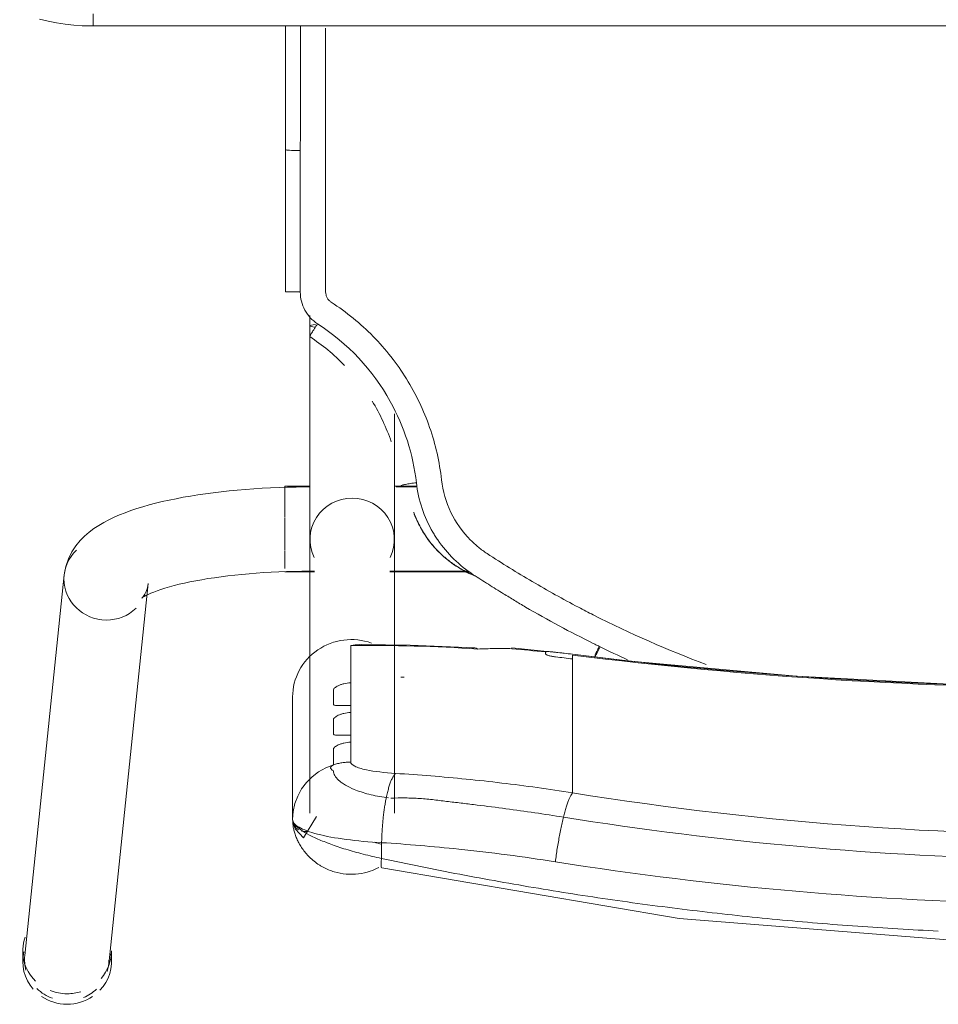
# Model space of a CAD drawing. Header units: metres. Extents: x 2.9 to 42.3, y -72.9 to -49.3.
# Tile 76 of 256: x 9.054 to 9.279, y -64.366 to -64.124. Entities that reach past the tile are written whole.
import ezdxf

# ---------------------------------------------------------------- set-up
doc = ezdxf.new("R2010")
doc.units = ezdxf.units.M
doc.layers.add('I-FURN', color=7, linetype='Continuous', lineweight=18)

# ---------------------------------------------------------------- blocks, each defined once
blk = doc.blocks.new('ConjuntoParaAlunoTamanho6 - CJA06_ConjuntoParaAlunoTamanho6-V19-2PAV')
at = {"layer": 'I-FURN', "color": 253, "true_color": 0xaaaaaa}
for p, q in [((0.243212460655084, 0.2952560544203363), (0.2335379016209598, 0.2018170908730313)), ((0.2425404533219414, 0.2945585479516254), (0.2425404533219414, 0.2919703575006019)), ((0.2541278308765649, 0.1996852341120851), (0.2638023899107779, 0.2931241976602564)), ((0.2643023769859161, 0.2919703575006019), (0.2643023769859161, 0.2945585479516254)), ((0.1981000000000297, 0.2296403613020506), (0.1981000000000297, 0.2596939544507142)), ((0.1731500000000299, 0.2581242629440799), (0.1731500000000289, 0.190968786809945)), ((0.1938500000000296, 0.1909687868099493), (0.1938500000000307, 0.2581242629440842)), ((0.1745693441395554, 0.2544094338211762), (0.1751254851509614, 0.254353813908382)), ((0.1958994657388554, 0.2522107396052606), (0.1968476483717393, 0.2539494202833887)), ((0.1968477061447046, 0.2539495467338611), (0.1975389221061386, 0.2558006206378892)), ((0.1294314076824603, 0.243802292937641), (0.1294314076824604, 0.2531737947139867)), ((0.1947122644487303, 0.2506185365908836), (0.1958994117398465, 0.2522106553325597)), ((0.1294314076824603, 0.2421389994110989), (0.1294314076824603, 0.243802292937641)), ((0.1294314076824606, 0.2421389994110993), (0.1294314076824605, 0.2365253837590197)), ((0.1838599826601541, 0.2390378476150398), (0.1838599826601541, 0.2407252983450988)), ((0.1294314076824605, 0.2365253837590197), (0.1294314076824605, 0.2348620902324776)), ((0.1294314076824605, 0.2348620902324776), (0.1294314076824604, 0.2292484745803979)), ((0.183859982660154, 0.231760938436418), (0.183859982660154, 0.233448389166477)), ((0.1294314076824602, 0.2275851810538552), (0.1294314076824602, 0.2292484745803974)), ((0.1294314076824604, 0.2275851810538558), (0.1294314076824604, 0.2219715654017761)), ((0.1838599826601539, 0.2170112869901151), (0.1838599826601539, 0.2261714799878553)), ((0.1294314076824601, 0.2203082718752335), (0.1294314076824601, 0.2219715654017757)), ((0.129458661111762, 0.2191524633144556), (0.14434194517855, 0.2175731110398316)), ((0.179439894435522, 0.2168937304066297), (0.1817272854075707, 0.2167811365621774)), ((0.1742864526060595, 0.1989367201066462), (0.1547360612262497, 0.1989367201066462)), ((0.1742893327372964, 0.1987867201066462), (0.1549429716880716, 0.1987867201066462)), ((0.1938500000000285, 0.1987867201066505), (0.1927106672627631, 0.1987867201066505)), ((0.2000000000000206, 0.1989367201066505), (0.1927135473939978, 0.1989367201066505)), ((0.1938500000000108, 0.1984502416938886), (0.1938500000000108, 0.1987867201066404)), ((0.1938500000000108, 0.197644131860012), (0.1938500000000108, 0.1984502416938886)), ((0.200000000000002, 0.1937960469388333), (0.2000000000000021, 0.1981376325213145)), ((0.1938500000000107, 0.1916047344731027), (0.1938500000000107, 0.1936664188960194)), ((0.200000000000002, 0.185727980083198), (0.200000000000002, 0.1936447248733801)), ((0.1938500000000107, 0.1858191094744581), (0.1938500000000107, 0.1868796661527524)), ((0.1938500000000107, 0.1837095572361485), (0.1938500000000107, 0.1858191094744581)), ((0.200000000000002, 0.17793672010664), (0.200000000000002, 0.1856002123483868)), ((0.1938500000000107, 0.1780867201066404), (0.1938500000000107, 0.1805865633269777)), ((0.1675711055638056, 0.1780867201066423), (0.1726767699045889, 0.1780867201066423)), ((0.1675962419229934, 0.1779367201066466), (0.1732320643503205, 0.1779367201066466)), ((0.1937679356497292, 0.177936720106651), (0.2000000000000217, 0.177936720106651)), ((0.1938500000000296, 0.1360373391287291), (0.1938500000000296, 0.138573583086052)), ((0.1998252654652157, 0.1302070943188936), (0.1998241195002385, 0.09530095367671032)), ((0.199816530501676, 0.06496651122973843), (0.1998241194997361, 0.09530105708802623)), ((0.2470000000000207, 0.06496651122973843), (-0.2469999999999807, 0.06496651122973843)), ((0.2470000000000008, 0.06496651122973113), (-0.2469999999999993, 0.06496651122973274)), ((0.2470000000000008, 0.06496651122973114), (0.2470000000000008, 0.06196651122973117))]:
    blk.add_line(p, q, dxfattribs=at)
at = {"layer": 'I-FURN', "color": 253, "true_color": 0xaaaaaa, "flags": 128}
for points in [[(0.176232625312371, 0.2716064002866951), (0.1033140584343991, 0.2839819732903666), (0.03017500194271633, 0.2898535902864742), (0.0001000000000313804, 0.290399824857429)], [(0.1762658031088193, 0.2654018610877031), (0.1762658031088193, 0.2663721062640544), (0.1762658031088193, 0.2673423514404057), (0.1762658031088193, 0.268312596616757), (0.1762658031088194, 0.2692828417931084)], [(0.1980999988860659, 0.2597125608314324), (0.1979173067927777, 0.2609157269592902), (0.1973888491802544, 0.26208319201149), (0.1953955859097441, 0.2642028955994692), (0.1922691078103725, 0.2589586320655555)], [(0.19753892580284, 0.2558006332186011), (0.1979587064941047, 0.2577280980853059), (0.1981000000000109, 0.2596939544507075)], [(0.1980999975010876, 0.2597116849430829), (0.1980999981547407, 0.2521977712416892), (0.1980999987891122, 0.2446838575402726)], [(0.1981000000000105, 0.2296403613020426), (0.1981000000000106, 0.2371537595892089), (0.1981000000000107, 0.2446671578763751), (0.1981000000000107, 0.2521805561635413), (0.1981000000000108, 0.2596939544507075)], [(0.1917187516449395, 0.2479946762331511), (0.1933094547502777, 0.2492039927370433), (0.1947121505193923, 0.2506184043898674)], [(0.1881002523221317, 0.246282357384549), (0.1899707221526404, 0.2470146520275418), (0.1917187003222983, 0.247994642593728)], [(0.1838599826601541, 0.2407252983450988), (0.1838599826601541, 0.241946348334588), (0.1838599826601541, 0.2431673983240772), (0.1838599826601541, 0.2443884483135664), (0.1838599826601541, 0.2456094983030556)], [(0.1881000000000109, 0.2462822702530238), (0.1881000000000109, 0.2453180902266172), (0.1881000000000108, 0.2443539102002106), (0.1881000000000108, 0.243389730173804), (0.1881000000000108, 0.2424255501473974)], [(0.183859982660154, 0.233448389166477), (0.183859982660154, 0.2348457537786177), (0.183859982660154, 0.2362431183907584), (0.1838599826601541, 0.2376404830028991), (0.1838599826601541, 0.2390378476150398)], [(0.1881000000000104, 0.2386831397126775), (0.1881000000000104, 0.237799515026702), (0.1881000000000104, 0.2369158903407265), (0.1881000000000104, 0.236032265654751), (0.1881000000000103, 0.2351486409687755)], [(0.1838599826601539, 0.2261714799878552), (0.183859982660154, 0.2275688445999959), (0.183859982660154, 0.2289662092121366), (0.183859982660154, 0.2303635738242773), (0.183859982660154, 0.231760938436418)], [(0.1881000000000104, 0.2314062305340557), (0.1881000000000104, 0.2305226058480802), (0.1881000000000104, 0.2296389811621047), (0.1881000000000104, 0.2287553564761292), (0.1881000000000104, 0.2278717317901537)], [(-0.1292586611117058, 0.2191524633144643), (-0.08865069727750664, 0.2234198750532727), (-0.04790057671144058, 0.2260954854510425), (-0.007073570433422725, 0.2271749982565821), (0.0337649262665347, 0.2266566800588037), (0.0745494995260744, 0.2245413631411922), (0.1152148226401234, 0.220832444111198), (0.1294586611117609, 0.2191524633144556)], [(0.1294314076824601, 0.2193726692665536), (0.1294314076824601, 0.2196065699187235), (0.1294314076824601, 0.2198404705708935), (0.1294314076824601, 0.2200743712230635), (0.1294314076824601, 0.2203082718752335)], [(0.1361000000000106, 0.2190117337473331), (0.1361000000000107, 0.2189337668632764), (0.1361000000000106, 0.2188557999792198), (0.1361000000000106, 0.2187778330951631), (0.1361000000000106, 0.2186998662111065)], [(0.1535056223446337, 0.2176050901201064), (0.1692793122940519, 0.2168976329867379), (0.1813090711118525, 0.2167731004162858)], [(0.1817272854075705, 0.2167811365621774), (0.1827926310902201, 0.2168569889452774), (0.1838599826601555, 0.217011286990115)], [(0.2350704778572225, 0.205361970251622), (0.2350077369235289, 0.2053133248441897), (0.2348200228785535, 0.2051835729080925), (0.2345106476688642, 0.2049931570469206), (0.2340848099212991, 0.20475802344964), (0.2335484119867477, 0.2044905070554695), (0.2329074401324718, 0.2042001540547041), (0.2321676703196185, 0.2038943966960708), (0.2313345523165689, 0.2035790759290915), (0.2304131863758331, 0.2032588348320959), (0.2294083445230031, 0.2029374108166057), (0.2283245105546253, 0.2026178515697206), (0.2271659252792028, 0.2023026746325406), (0.2259366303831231, 0.2019939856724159), (0.2246405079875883, 0.2016935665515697), (0.2232813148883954, 0.2014029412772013), (0.2218627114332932, 0.201123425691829), (0.2203882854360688, 0.2008561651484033), (0.2188615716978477, 0.2006021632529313), (0.2172860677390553, 0.200362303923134), (0.2156652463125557, 0.2001373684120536), (0.2140025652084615, 0.1999280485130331), (0.2123014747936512, 0.1997349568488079), (0.2105654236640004, 0.1995586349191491), (0.2087978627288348, 0.1993995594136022), (0.2070022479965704, 0.199258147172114), (0.2051820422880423, 0.1991347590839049), (0.2033407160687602, 0.1990297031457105), (0.2014817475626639, 0.1989432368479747), (0.1996086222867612, 0.1988755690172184), (0.1977248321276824, 0.1988268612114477), (0.1958338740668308, 0.1987972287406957), (0.1939392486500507, 0.1987867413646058), (0.1938500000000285, 0.1987867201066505)], [(0.2335379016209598, 0.2018170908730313), (0.2337286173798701, 0.2028696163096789), (0.2340307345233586, 0.203761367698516), (0.2343720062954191, 0.2044473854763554), (0.2346851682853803, 0.2049236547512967), (0.2349211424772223, 0.205211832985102), (0.2350504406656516, 0.2053439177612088), (0.2350704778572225, 0.205361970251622)], [(0.2541278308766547, 0.1996852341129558), (0.2537524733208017, 0.1976222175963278), (0.2531060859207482, 0.1957226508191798), (0.2522614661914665, 0.1940331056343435), (0.2512866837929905, 0.1925592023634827), (0.2502318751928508, 0.1912808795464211), (0.2491278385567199, 0.1901677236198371), (0.2479903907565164, 0.1891887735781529), (0.2468256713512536, 0.1883170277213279), (0.2456343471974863, 0.1875306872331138), (0.2444143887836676, 0.186812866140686), (0.243162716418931, 0.1861507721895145), (0.241876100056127, 0.1855348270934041), (0.2405516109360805, 0.184957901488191), (0.2391868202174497, 0.1844147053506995), (0.2377798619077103, 0.1839013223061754), (0.2363294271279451, 0.183414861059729), (0.2348347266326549, 0.1829531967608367), (0.2332954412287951, 0.182514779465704), (0.2317116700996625, 0.1820984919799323), (0.2300838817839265, 0.1817035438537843), (0.2284128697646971, 0.1813293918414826), (0.2266997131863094, 0.1809756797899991), (0.2249457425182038, 0.180642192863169), (0.2231525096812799, 0.180328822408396), (0.2213217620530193, 0.1800355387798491), (0.2194554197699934, 0.1797623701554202), (0.2175555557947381, 0.1795093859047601), (0.2156243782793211, 0.1792766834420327), (0.2136642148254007, 0.1790643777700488), (0.2116774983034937, 0.1788725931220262), (0.2096667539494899, 0.1787014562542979), (0.2076345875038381, 0.1785510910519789), (0.2055836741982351, 0.178421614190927), (0.2035167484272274, 0.1783131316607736), (0.2014365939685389, 0.178225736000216), (0.1993460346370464, 0.1781595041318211), (0.1972479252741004, 0.1781144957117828), (0.1951451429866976, 0.1780907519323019), (0.1938500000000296, 0.1780867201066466)], [(0.1731500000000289, 0.1601508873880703), (0.1731500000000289, 0.1620004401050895), (0.1731500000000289, 0.1638180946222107), (0.1731500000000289, 0.1656009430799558), (0.1731500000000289, 0.1673461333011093), (0.1731500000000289, 0.1690508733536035), (0.1731500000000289, 0.1707124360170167), (0.1731500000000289, 0.1723281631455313), (0.1731500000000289, 0.1738954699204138), (0.1731500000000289, 0.1754118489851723), (0.1731500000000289, 0.1768748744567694), (0.1731500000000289, 0.1782822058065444), (0.1731500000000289, 0.1796315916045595), (0.1731500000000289, 0.1809208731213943), (0.1731500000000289, 0.1821479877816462), (0.1731500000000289, 0.1833109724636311), (0.1731500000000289, 0.1844079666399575), (0.1731500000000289, 0.1854372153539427), (0.1731500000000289, 0.1863970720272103), (0.1731500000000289, 0.1872860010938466), (0.1731500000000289, 0.1881025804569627), (0.1731500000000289, 0.1888455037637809), (0.1731500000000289, 0.1895135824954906), (0.1731500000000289, 0.1901057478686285), (0.1731500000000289, 0.1906210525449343), (0.1731500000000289, 0.190968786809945)], [(0.1938500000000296, 0.1909687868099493), (0.1938500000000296, 0.1905139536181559), (0.1938500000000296, 0.1899816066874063), (0.1938500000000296, 0.1893725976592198), (0.1938500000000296, 0.1886879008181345), (0.1938500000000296, 0.1879286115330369), (0.1938500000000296, 0.1870959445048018), (0.1938500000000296, 0.1861912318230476), (0.1938500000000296, 0.1852159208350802), (0.1938500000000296, 0.1841715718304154), (0.1938500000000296, 0.1830598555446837), (0.1938500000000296, 0.1818825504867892), (0.1938500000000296, 0.1806415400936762), (0.1938500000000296, 0.1793388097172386), (0.1938500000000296, 0.177976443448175), (0.1938500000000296, 0.1765566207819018), (0.1938500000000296, 0.1750816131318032), (0.1938500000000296, 0.1735537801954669), (0.1938500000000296, 0.1719755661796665), (0.1938500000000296, 0.1703494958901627), (0.1938500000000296, 0.1686781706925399), (0.1938500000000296, 0.1669642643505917), (0.1938500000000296, 0.1652105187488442), (0.1938500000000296, 0.163419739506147), (0.1938500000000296, 0.1615947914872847), (0.1938500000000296, 0.1597385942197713), (0.1938500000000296, 0.1578541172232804), (0.1938500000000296, 0.155944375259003), (0.1938500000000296, 0.1540124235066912), (0.1938500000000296, 0.1520613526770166), (0.1938500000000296, 0.1500942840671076), (0.1938500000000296, 0.1481143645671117), (0.1938500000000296, 0.1461247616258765), (0.1938500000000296, 0.1441286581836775), (0.1938500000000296, 0.1421292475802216), (0.1938500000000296, 0.1401297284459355), (0.1938500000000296, 0.138573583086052)], [(0.168410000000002, 0.1843247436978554), (0.168410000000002, 0.184339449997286), (0.168410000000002, 0.1843541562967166), (0.168410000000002, 0.1843688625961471), (0.168410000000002, 0.1843835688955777)], [(0.1962270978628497, 0.1302521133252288), (0.19622673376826, 0.126394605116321), (0.1962264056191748, 0.1225375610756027), (0.1962261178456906, 0.1186811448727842), (0.1962258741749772, 0.1148255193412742), (0.1962256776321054, 0.1109708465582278), (0.1962255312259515, 0.1071172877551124), (0.196225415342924, 0.1032650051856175), (0.1962252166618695, 0.0994141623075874), (0.1962252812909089, 0.09556492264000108)], [(0.2601532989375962, 0.06330841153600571), (0.2580896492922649, 0.06379333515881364), (0.2560082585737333, 0.06419534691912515), (0.2539124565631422, 0.06451380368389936), (0.2518055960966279, 0.06474819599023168), (0.249691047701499, 0.06489814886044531), (0.247572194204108, 0.06496342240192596), (0.2470000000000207, 0.06496651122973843)]]:
    blk.add_lwpolyline(points, dxfattribs=at)
at = {"layer": 'I-FURN', "color": 253, "true_color": 0xaaaaaa}
for centre, major_axis, ratio, start_param, end_param in [((0.2534214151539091, 0.2945585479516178), (0.01088096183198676, 0), 0.9659258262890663, 1.570796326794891, 2.182165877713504), ((0.2534214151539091, 0.2945585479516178), (-0.01088096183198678, 5.623562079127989e-17), 0.9659258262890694, 4.098127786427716, 4.71238898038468), ((0.253507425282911, 0.2941901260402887), (-0.01029496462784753, 0.001065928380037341), 0.9671584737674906, 5.223080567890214, 5.597592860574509), ((0.2534214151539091, 0.2919703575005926), (0.01088096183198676, 0), 0.9659258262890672, 1.58169353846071, 1.88396904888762), ((0.2534214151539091, 0.2919703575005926), (0.0108809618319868, 0), 0.9659258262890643, 1.176355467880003, 1.570796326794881), ((0.253507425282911, 0.2941901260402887), (-0.01029496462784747, 0.001065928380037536), 0.9671584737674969, 4.026796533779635, 4.467460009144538), ((0.2534214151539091, 0.2945585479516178), (0.01088096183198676, 0), 0.96592582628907, 2.404321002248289, 3.312013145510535), ((0.2534214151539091, 0.2945585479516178), (0.01088096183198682, 0), 0.965925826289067, 6.052088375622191, 6.985955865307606), ((0.2534214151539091, 0.2919703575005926), (0.01088096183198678, 0), 0.9659258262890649, 2.446266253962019, 3.141592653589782), ((0.2534214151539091, 0.2919703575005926), (0.01088096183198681, 0), 0.9659258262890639, 5.959866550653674, 7.062609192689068), ((0.253507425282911, 0.2941901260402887), (-0.01029496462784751, 0.00106592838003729), 0.9671584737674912, 6.102342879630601, 6.382991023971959), ((0.253507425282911, 0.2941901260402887), (-0.01029496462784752, 0.00106592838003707), 0.9671584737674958, 3.141592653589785, 3.502974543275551), ((9.999999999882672e-05, -0.7715866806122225), (1.021100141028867, 0), 0.9781476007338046, 1.44377104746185, 1.697821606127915), ((9.999999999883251e-05, -0.7711708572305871), (1.0208981, 0), 0.9781476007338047, 1.443771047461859, 1.697821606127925), ((0.1837000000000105, 0.2296403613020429), (0.01439999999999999, 0), 0.9781476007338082, 4.362104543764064, 6.28318530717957), ((0.1794715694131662, 0.6012766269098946), (0.3849999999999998, 0), 0.9781476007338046, 4.689765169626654, 4.691851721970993), ((0.1794715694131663, 0.6035636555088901), (0.3949999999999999, 0), 0.9781476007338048, 4.585363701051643, 4.595995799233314), ((0.1794715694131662, 0.6022122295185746), (0.3947979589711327, 0), 0.9781476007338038, 4.585363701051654, 4.595935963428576), ((0.1794715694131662, 0.6026280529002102), (0.3949999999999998, 0), 0.9781476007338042, 4.602237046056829, 4.623286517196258), ((0.1452124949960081, 0.227535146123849), (0.0008705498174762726, 0.009962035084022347), 0.01850094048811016, 2.932960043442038, 3.325659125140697), ((0.1794715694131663, 0.6033557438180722), (0.3949999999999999, 0), 0.9781476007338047, 4.644485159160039, 4.723499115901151), ((0.2438328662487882, 0.2007511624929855), (-0.01029496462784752, 0.001065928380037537), 0.9671584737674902, 4.812194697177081, 5.597592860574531), ((0.2438328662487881, 0.2007511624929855), (-0.01029496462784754, 0.001065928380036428), 0.967158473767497, 3.241398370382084, 4.812194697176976), ((0.2438328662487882, 0.2007511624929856), (-0.01029496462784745, 0.001065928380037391), 0.9671584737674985, 2.456000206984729, 3.241398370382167), ((0.1835000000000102, 0.1909687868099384), (0.01034999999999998, 0), 0.9781476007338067, 2.686586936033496, 4.712388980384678), ((0.1835000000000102, 0.1909687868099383), (0.01035000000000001, 0), 0.9781476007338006, 4.712388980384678, 6.73819102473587), ((0.1835000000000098, 0.1385735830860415), (0.01034999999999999, 0), 0.06975647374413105, 5.759586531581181, 6.776353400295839)]:
    blk.add_ellipse(centre, major_axis=major_axis, ratio=ratio, start_param=start_param, end_param=end_param, dxfattribs=at)
for points in [[(0.05949739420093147, 0.285908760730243), (0.05291607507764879, 0.2863777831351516), (0.04632532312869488, 0.2867692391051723), (0.03972846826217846, 0.2870827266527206)], [(0.07920996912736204, 0.284269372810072), (0.07265096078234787, 0.2848931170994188), (0.06607919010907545, 0.2854396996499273), (0.05949798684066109, 0.2859087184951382)], [(0.09884629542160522, 0.2821678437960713), (0.09231561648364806, 0.2829446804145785), (0.08576917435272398, 0.2836456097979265), (0.07920996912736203, 0.284269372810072)], [(0.1183880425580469, 0.2796108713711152), (0.1118923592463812, 0.2805381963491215), (0.1053779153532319, 0.2813908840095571), (0.0988477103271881, 0.2821676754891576)], [(0.1378172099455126, 0.276606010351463), (0.1313620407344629, 0.2776813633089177), (0.1248851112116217, 0.278683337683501), (0.1183894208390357, 0.2796106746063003)], [(0.1571157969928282, 0.2731608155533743), (0.1507070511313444, 0.274381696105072), (0.1442735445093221, 0.2755304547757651), (0.1378182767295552, 0.2766058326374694)], [(0.1762658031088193, 0.2692828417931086), (0.1699094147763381, 0.2706467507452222), (0.1635252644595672, 0.2719397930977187), (0.1571163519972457, 0.273160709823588)], [(0.1762658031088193, 0.2692828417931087), (0.1763289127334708, 0.2696584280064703), (0.1764189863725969, 0.2703746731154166), (0.1764353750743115, 0.2712021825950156), (0.1763587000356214, 0.2714863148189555), (0.1763029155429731, 0.2715564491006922)], [(0.1316375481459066, 0.2591403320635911), (0.1317514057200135, 0.2595920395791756), (0.1319774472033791, 0.2605307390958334), (0.1323069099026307, 0.2620269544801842), (0.1326223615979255, 0.2635911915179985), (0.1329198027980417, 0.2652023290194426), (0.1331950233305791, 0.2668394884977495), (0.1334445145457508, 0.2684805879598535), (0.1335915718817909, 0.2695629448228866), (0.1336597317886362, 0.2700975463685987)], [(0.175125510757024, 0.254353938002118), (0.1751984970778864, 0.2547076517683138), (0.175339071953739, 0.2554367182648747), (0.1755320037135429, 0.2565866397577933), (0.1757052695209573, 0.2577841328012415), (0.175857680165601, 0.259019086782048), (0.1759880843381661, 0.2602816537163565), (0.176095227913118, 0.2615619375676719), (0.1761782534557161, 0.2628495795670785), (0.176236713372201, 0.2641342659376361), (0.1762589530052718, 0.2649819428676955), (0.1762658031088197, 0.2654018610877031)], [(0.1981000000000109, 0.2596939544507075), (0.1981000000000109, 0.2603482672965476), (0.1970264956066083, 0.2616503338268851), (0.1923900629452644, 0.2633751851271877), (0.1852348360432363, 0.264697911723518), (0.1793352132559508, 0.265233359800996), (0.1762658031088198, 0.265401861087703)], [(0.1781109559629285, 0.2652801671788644), (0.1775085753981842, 0.2654472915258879), (0.1768999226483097, 0.2656099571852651), (0.1762885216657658, 0.2657672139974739)], [(0.1294314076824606, 0.2531737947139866), (0.1295198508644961, 0.253273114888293), (0.1297044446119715, 0.2535308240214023), (0.1300007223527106, 0.2540876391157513), (0.1303127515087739, 0.2548081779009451), (0.1306367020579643, 0.2556847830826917), (0.1309683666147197, 0.2567044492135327), (0.131303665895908, 0.2578553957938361), (0.1315267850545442, 0.2587009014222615), (0.1316375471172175, 0.2591403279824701)], [(0.1838599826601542, 0.2456094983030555), (0.1842192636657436, 0.2456134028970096), (0.1849375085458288, 0.2456477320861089), (0.1860079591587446, 0.2457777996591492), (0.1870655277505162, 0.2459854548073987), (0.1877580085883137, 0.2461749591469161), (0.1881001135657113, 0.246282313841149)], [(0.124341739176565, 0.2095039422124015), (0.1152901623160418, 0.214084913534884), (0.106070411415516, 0.2181435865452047), (0.09665883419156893, 0.2216798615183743)], [(0.1159427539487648, 0.2205001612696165), (0.1182084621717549, 0.2194714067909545), (0.1204604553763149, 0.218412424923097), (0.1226981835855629, 0.2173235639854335)], [(0.1226981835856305, 0.2173235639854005), (0.1229127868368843, 0.2177608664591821), (0.1233583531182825, 0.2186550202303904), (0.1237690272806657, 0.2194524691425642), (0.1239499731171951, 0.2197966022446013)], [(0.1233396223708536, 0.218131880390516), (0.1231915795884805, 0.2178324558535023), (0.1230392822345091, 0.2175283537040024), (0.1228883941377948, 0.2172307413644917)], [(0.1239464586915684, 0.2193573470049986), (0.1237666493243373, 0.2189779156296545), (0.1235632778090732, 0.2185567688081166), (0.1233517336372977, 0.2181258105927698)], [(0.1336000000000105, 0.2198095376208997), (0.1337709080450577, 0.2197895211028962), (0.1341016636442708, 0.2197447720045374), (0.1345570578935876, 0.2196652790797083), (0.1349943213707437, 0.2195675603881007), (0.1353772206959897, 0.2194610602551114), (0.1356877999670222, 0.2193475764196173), (0.1359253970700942, 0.219230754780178), (0.1360624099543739, 0.2191208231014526), (0.1360974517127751, 0.2190478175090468), (0.1361000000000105, 0.2190117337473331)], [(0.1361000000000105, 0.2186998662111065), (0.136100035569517, 0.2186828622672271), (0.1360918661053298, 0.2186492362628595), (0.1360665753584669, 0.2186169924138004), (0.1360494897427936, 0.2186013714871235)], [(0.1443226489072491, 0.217792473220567), (0.145762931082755, 0.2177625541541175), (0.1486002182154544, 0.2177478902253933), (0.1513336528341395, 0.2178205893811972), (0.15267016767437, 0.2178778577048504)], [(0.1526701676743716, 0.2178778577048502), (0.1531962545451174, 0.2175770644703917), (0.1536937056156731, 0.2175210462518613), (0.1541742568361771, 0.2177192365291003)], [(0.1243563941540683, 0.2165087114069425), (0.124080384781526, 0.2166453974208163), (0.1235279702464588, 0.2169178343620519), (0.122974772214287, 0.2171883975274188), (0.1226979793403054, 0.2173232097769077)], [(0.1409843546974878, 0.2075760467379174), (0.1382577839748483, 0.2091620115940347), (0.1327588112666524, 0.2122360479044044), (0.127170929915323, 0.2151169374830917), (0.1243563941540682, 0.2165087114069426)], [(0.127982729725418, 0.2076229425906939), (0.1273791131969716, 0.2079405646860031), (0.1261687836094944, 0.2085716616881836), (0.1249518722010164, 0.2091945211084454), (0.1243417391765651, 0.2095039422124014)], [(0.1503955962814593, 0.1944471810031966), (0.1467277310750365, 0.1968417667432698), (0.139345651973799, 0.2014179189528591), (0.1318066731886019, 0.205611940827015), (0.1279827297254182, 0.2076229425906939)], [(0.1463509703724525, 0.2043213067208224), (0.1454617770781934, 0.2048741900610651), (0.1436780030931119, 0.205969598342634), (0.1418838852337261, 0.2070440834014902), (0.1409843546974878, 0.207576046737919)], [(0.1537794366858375, 0.1996302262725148), (0.152557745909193, 0.2004277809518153), (0.1501008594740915, 0.2020049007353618), (0.1476209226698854, 0.2035451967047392), (0.1463764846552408, 0.2043055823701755)], [(0.1586329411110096, 0.1970969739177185), (0.1570319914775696, 0.1982151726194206), (0.1553072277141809, 0.1991556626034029), (0.1535014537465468, 0.1998979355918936)], [(0.1537415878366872, 0.1997177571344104), (0.1547233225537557, 0.1993071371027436), (0.1557480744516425, 0.1988086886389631), (0.1568013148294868, 0.1981978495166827)], [(0.1624994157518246, 0.1911047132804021), (0.1613359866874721, 0.192802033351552), (0.1586948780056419, 0.1959437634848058), (0.1554966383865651, 0.1985081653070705), (0.1537794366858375, 0.1996302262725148)], [(0.1544771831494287, 0.1911188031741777), (0.1538595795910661, 0.1917419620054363), (0.1525591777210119, 0.1929224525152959), (0.1511359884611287, 0.193963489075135), (0.1503955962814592, 0.1944471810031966)], [(0.1615632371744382, 0.1763592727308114), (0.1612423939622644, 0.179146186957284), (0.1596820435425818, 0.1845386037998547), (0.1564514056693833, 0.1891220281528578), (0.1544771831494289, 0.1911188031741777)], [(0.1637112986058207, 0.1892355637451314), (0.163521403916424, 0.1895535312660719), (0.1631293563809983, 0.1901833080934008), (0.1627133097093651, 0.1907999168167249), (0.1624994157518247, 0.191104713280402)], [(0.1677424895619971, 0.1770639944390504), (0.1674964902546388, 0.1792013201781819), (0.1665590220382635, 0.1834307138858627), (0.164789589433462, 0.1873763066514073), (0.1637112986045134, 0.1892355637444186)], [(0.1650109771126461, 0.1907575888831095), (0.1653668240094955, 0.1902631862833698), (0.1660439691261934, 0.1892504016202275), (0.1669511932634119, 0.1876675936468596), (0.1677473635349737, 0.1860264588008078), (0.16820222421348, 0.1848969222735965), (0.1684100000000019, 0.1843247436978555)], [(0.1714634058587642, 0.1778021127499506), (0.1714682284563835, 0.1777616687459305), (0.1712817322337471, 0.177658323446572), (0.1704566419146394, 0.1774597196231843), (0.1692131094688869, 0.1772481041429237), (0.1682328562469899, 0.1771200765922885), (0.1677424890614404, 0.1770642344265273)], [(0.178597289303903, 0.1570264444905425), (0.1766742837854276, 0.1601806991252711), (0.1751000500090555, 0.163548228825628), (0.1739019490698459, 0.1670403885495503)], [(0.1939136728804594, 0.1411945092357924), (0.1908365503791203, 0.143207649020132), (0.1879501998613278, 0.1455989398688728), (0.1853711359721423, 0.1482650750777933)], [(0.1919863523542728, 0.1380495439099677), (0.1922544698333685, 0.1384598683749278), (0.1927841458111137, 0.1392806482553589), (0.1934388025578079, 0.1403259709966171), (0.1938540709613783, 0.1410265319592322), (0.1939293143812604, 0.1411928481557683), (0.1939136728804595, 0.1411945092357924)], [(0.1962270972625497, 0.1302521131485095), (0.1962244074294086, 0.1310361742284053), (0.196036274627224, 0.1325521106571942), (0.1951915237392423, 0.1347279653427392), (0.1938272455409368, 0.1366302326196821), (0.1926490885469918, 0.137618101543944), (0.1919863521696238, 0.1380501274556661)], [(0.1900014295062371, 0.1302474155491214), (0.1900004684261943, 0.1305019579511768), (0.1899391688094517, 0.1309935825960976), (0.1896635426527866, 0.1316979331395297), (0.189220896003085, 0.132311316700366), (0.1888417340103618, 0.132628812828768), (0.1886288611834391, 0.1327672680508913)], [(0.1900013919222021, 0.09555402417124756), (0.190001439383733, 0.09868370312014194), (0.1900013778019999, 0.1048192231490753), (0.1900014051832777, 0.1131431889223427), (0.1900014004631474, 0.1217255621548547), (0.1900014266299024, 0.1274031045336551), (0.190001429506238, 0.1302474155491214)], [(0.1998210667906, 0.1302049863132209), (0.1998445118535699, 0.1302108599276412), (0.1996945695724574, 0.130222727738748), (0.1989137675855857, 0.1302381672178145), (0.1976969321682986, 0.1302488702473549), (0.1967197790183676, 0.1302517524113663), (0.1962270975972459, 0.1302520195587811)], [(0.1998187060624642, 0.1302043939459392), (0.1998185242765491, 0.1272925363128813), (0.1998182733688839, 0.1243806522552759), (0.1998180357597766, 0.1214692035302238)], [(0.1998198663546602, 0.09528842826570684), (0.1998196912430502, 0.1010983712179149), (0.1998194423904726, 0.1127324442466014), (0.199820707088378, 0.1243808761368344), (0.1998210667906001, 0.1302049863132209)], [(0.1998174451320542, 0.1127339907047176), (0.199817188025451, 0.1069128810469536), (0.1998173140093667, 0.1010953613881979), (0.1998174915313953, 0.09528493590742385)], [(0.1962252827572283, 0.0955648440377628), (0.1966195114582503, 0.0955637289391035), (0.197011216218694, 0.09555819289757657), (0.1973810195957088, 0.09554851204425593)], [(0.1973810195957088, 0.09554851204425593), (0.1977508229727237, 0.09553883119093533), (0.1980987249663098, 0.095525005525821), (0.1984075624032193, 0.09550772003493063)], [(0.1998241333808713, 0.09530095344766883), (0.1998241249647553, 0.0952967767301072), (0.1998227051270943, 0.09529260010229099), (0.1998198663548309, 0.09528842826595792)], [(0.1998200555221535, 0.06496652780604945), (0.1998200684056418, 0.075073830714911), (0.1998199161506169, 0.08518111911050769), (0.199819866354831, 0.09528842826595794)], [(0.1998176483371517, 0.07533813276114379), (0.1998176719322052, 0.07188093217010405), (0.1998176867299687, 0.06842373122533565), (0.199817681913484, 0.06496652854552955)]]:
    blk.add_open_spline(points, degree=3, dxfattribs=at)
for points, knots in [([(-0.1334597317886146, 0.2700975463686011), (-0.0847039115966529, 0.2777950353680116), (0.005190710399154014, 0.2841531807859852), (0.09465608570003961, 0.2762553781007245), (0.1336597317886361, 0.2700975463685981)], [-1, -1, -1, -1, -0.4444444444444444, 0, 0, 0, 0]), ([(0.1769859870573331, 0.2715293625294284), (0.177653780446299, 0.2718739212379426), (0.1792654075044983, 0.2725544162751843), (0.1819571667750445, 0.2731539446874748), (0.1849590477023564, 0.2732031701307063), (0.1874098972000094, 0.2727407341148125), (0.1890477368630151, 0.2721641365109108), (0.1899555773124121, 0.271763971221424), (0.1906190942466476, 0.2714305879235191), (0.1912702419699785, 0.2710585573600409), (0.1921219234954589, 0.2705073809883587), (0.1931349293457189, 0.2697297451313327), (0.1942280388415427, 0.268695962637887), (0.1951608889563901, 0.2676305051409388), (0.1959446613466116, 0.2665608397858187), (0.1966003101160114, 0.2654700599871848), (0.1971213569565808, 0.2643906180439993), (0.1975150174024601, 0.2633435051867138), (0.1977954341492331, 0.2623445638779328), (0.1979926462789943, 0.2613303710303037), (0.1980600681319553, 0.2606829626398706), (0.1980803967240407, 0.2603447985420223)], [0.3275759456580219, 0.3275759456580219, 0.3275759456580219, 0.3275759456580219, 0.375, 0.4375, 0.5, 0.5625, 0.59375, 0.609375, 0.625, 0.640625, 0.65625, 0.6875, 0.71875, 0.75, 0.78125, 0.8125, 0.84375, 0.875, 0.90625, 0.9375, 0.975483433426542, 0.975483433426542, 0.975483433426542, 0.975483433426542]), ([(-0.1314375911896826, 0.2591405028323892), (-0.0834284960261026, 0.2668293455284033), (0.005115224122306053, 0.2731845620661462), (0.09323131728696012, 0.2652914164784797), (0.1316375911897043, 0.2591405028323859)], [-1, -1, -1, -1, -0.4444444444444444, 0, 0, 0, 0]), ([(0.1336597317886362, 0.2700975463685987), (0.1415528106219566, 0.2688514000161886), (0.155777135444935, 0.2669874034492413), (0.1699719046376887, 0.2657985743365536), (0.1762658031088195, 0.2654018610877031)], [-1, -1, -1, -1, -0.4444444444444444, 0, 0, 0, 0]), ([(0.1762658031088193, 0.2692828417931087), (0.1778018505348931, 0.2689533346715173), (0.1808409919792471, 0.2682343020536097), (0.1851045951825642, 0.267035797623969), (0.1888538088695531, 0.2657760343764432), (0.1930172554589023, 0.2641128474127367), (0.1970774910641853, 0.2618686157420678), (0.198099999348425, 0.260342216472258), (0.1980999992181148, 0.2597116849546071)], [0, 0, 0, 0, 0.125, 0.25, 0.375, 0.5, 0.75, 1, 1, 1, 1]), ([(0.1294314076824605, 0.2531737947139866), (0.08224027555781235, 0.260753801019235), (-0.00483574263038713, 0.2670240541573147), (-0.0914775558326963, 0.2592379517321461), (-0.1292314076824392, 0.2531737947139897)], [-1, -1, -1, -1, -0.4444444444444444, 0, 0, 0, 0]), ([(0.1958851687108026, 0.2625658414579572), (0.1956481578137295, 0.2626327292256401), (0.1951721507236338, 0.2627089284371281), (0.1947024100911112, 0.2626715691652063), (0.1944798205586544, 0.2626293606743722)], [0.3140408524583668, 0.3140408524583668, 0.3140408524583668, 0.3140408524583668, 0.375, 0.4333513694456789, 0.4333513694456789, 0.4333513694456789, 0.4333513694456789]), ([(0.1979641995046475, 0.2605732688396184), (0.1978949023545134, 0.2607916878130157), (0.1976935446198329, 0.2612397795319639), (0.1972346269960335, 0.2618287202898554), (0.1968233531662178, 0.2621375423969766), (0.1966025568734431, 0.2622644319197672)], [0.06991417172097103, 0.06991417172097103, 0.06991417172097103, 0.06991417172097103, 0.125, 0.1875, 0.25, 0.25, 0.25, 0.25]), ([(0.1316375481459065, 0.2591403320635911), (0.1339949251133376, 0.2587682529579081), (0.1387087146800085, 0.2580511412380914), (0.145774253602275, 0.2570563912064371), (0.1516557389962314, 0.2562947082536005), (0.1557684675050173, 0.2557982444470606), (0.1581167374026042, 0.2555225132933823), (0.1598777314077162, 0.2553247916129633), (0.1616345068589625, 0.2551123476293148), (0.163388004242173, 0.2548905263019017), (0.1651435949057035, 0.2546919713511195), (0.1669065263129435, 0.2545489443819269), (0.1686772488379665, 0.254466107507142), (0.1710430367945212, 0.2544048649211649), (0.1728237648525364, 0.2544237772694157), (0.1740129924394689, 0.2544652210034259)], [0, 0, 0, 0, 0.1666666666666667, 0.3333333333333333, 0.5, 0.5833333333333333, 0.625, 0.6666666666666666, 0.7083333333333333, 0.75, 0.7916666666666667, 0.8333333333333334, 0.875, 0.9166666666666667, 1, 1, 1, 1]), ([(0.1729339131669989, 0.2484752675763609), (0.1730233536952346, 0.2485661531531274), (0.1732294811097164, 0.2488136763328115), (0.1735510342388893, 0.2493354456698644), (0.1738939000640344, 0.250058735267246), (0.174227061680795, 0.2509327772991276), (0.1745466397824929, 0.2519451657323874), (0.1748487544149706, 0.2530845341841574), (0.1750359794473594, 0.2539200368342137), (0.1751255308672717, 0.2543540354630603)], [0.03294263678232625, 0.03294263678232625, 0.03294263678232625, 0.03294263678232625, 0.1428571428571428, 0.2857142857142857, 0.4285714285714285, 0.5714285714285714, 0.7142857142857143, 0.8571428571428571, 1, 1, 1, 1]), ([(0.175125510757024, 0.254353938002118), (0.176610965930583, 0.2541414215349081), (0.1794849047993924, 0.2535802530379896), (0.1828421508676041, 0.2524625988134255), (0.1848968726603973, 0.2514475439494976), (0.1860769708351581, 0.2506942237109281), (0.1875352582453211, 0.2495319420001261), (0.1881197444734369, 0.2485382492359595), (0.1880995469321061, 0.2477843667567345)], [0, 0, 0, 0, 0.2, 0.4, 0.55, 0.625, 0.7, 1, 1, 1, 1]), ([(0.1294314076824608, 0.2531737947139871), (0.1352201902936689, 0.2522542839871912), (0.1468102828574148, 0.250642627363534), (0.1612933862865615, 0.2491934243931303), (0.1699656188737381, 0.248576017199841), (0.1728535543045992, 0.2483980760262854)], [0, 0, 0, 0, 0.4, 0.8, 1, 1, 1, 1]), ([(0.1728535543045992, 0.2483980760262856), (0.1755507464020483, 0.2482318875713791), (0.1796609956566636, 0.2477478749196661), (0.1831662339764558, 0.2466767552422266), (0.1838599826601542, 0.2459684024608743), (0.1838599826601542, 0.2456094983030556)], [0, 0, 0, 0, 0.4444444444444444, 0.7222222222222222, 1, 1, 1, 1]), ([(0.1880995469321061, 0.2477843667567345), (0.1882111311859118, 0.2477232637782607), (0.1883579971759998, 0.2476272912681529), (0.1884924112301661, 0.2475082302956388), (0.1885590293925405, 0.2474384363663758), (0.1886026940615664, 0.2473847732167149), (0.1886449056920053, 0.2473317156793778), (0.1887018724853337, 0.2472627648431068), (0.1887642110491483, 0.247175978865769), (0.1887960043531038, 0.2470814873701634), (0.1887919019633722, 0.2469975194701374), (0.1887699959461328, 0.2469290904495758), (0.1887312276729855, 0.2468562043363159), (0.188663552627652, 0.246755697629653), (0.1884990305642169, 0.2465703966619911), (0.1882804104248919, 0.2463989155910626), (0.1881002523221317, 0.246282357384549)], [0, 0, 0, 0, 0.1666666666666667, 0.25, 0.2916666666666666, 0.3333333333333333, 0.375, 0.4166666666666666, 0.5, 0.5833333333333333, 0.625, 0.6666666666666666, 0.7083333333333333, 0.75, 0.8333333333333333, 1, 1, 1, 1]), ([(0.1881000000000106, 0.2424255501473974), (0.1880963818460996, 0.2423607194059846), (0.188040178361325, 0.2422189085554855), (0.1878179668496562, 0.2419776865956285), (0.187426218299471, 0.2416987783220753), (0.1869086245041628, 0.2414201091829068), (0.1862881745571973, 0.2411678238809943), (0.1853208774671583, 0.2408807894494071), (0.1844802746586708, 0.2407546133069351), (0.183859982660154, 0.2407252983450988)], [0, 0, 0, 0, 0.125, 0.25, 0.375, 0.5, 0.625, 0.75, 1, 1, 1, 1]), ([(0.183859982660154, 0.2390378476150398), (0.1844802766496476, 0.239021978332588), (0.185320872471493, 0.2390289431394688), (0.1862880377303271, 0.2390413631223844), (0.1869083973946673, 0.2390415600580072), (0.1874260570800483, 0.2390167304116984), (0.1878178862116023, 0.2389577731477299), (0.1880401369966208, 0.2388520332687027), (0.188096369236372, 0.2387456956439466), (0.1881000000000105, 0.2386831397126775)], [0, 0, 0, 0, 0.25, 0.375, 0.5, 0.625, 0.75, 0.875, 1, 1, 1, 1]), ([(0.1881000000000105, 0.2351486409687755), (0.1880963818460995, 0.2350838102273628), (0.1880401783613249, 0.2349419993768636), (0.1878179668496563, 0.2347007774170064), (0.1874262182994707, 0.2344218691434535), (0.1869086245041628, 0.234143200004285), (0.1862881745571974, 0.2338909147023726), (0.1853208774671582, 0.2336038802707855), (0.1844802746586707, 0.2334777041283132), (0.183859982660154, 0.233448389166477)], [0, 0, 0, 0, 0.125, 0.25, 0.375, 0.5, 0.625, 0.75, 1, 1, 1, 1]), ([(0.1838599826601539, 0.231760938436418), (0.1844802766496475, 0.2317450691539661), (0.185320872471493, 0.2317520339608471), (0.186288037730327, 0.2317644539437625), (0.1869083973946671, 0.2317646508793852), (0.1874260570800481, 0.2317398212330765), (0.1878178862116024, 0.2316808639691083), (0.1880401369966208, 0.2315751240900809), (0.188096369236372, 0.2314687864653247), (0.1881000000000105, 0.2314062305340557)], [0, 0, 0, 0, 0.25, 0.375, 0.5, 0.625, 0.75, 0.875, 1, 1, 1, 1]), ([(0.1881000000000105, 0.2278717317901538), (0.1880963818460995, 0.227806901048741), (0.1880401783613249, 0.2276650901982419), (0.1878179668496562, 0.2274238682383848), (0.1874262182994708, 0.2271449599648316), (0.1869086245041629, 0.2268662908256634), (0.1862881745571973, 0.2266140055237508), (0.1853208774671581, 0.2263269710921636), (0.1844802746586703, 0.2262007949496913), (0.1838599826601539, 0.2261714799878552)], [0, 0, 0, 0, 0.125, 0.25, 0.375, 0.5, 0.625, 0.75, 1, 1, 1, 1]), ([(0.1360494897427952, 0.2186013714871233), (0.1360175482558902, 0.2185744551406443), (0.1359330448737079, 0.2185317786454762), (0.1357483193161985, 0.2184966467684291), (0.135491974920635, 0.2184863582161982), (0.1350841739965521, 0.2185006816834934), (0.1344517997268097, 0.218560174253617), (0.1338969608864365, 0.2186231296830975), (0.133600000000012, 0.2186570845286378)], [0, 0, 0, 0, 0.125, 0.25, 0.375, 0.5, 0.75, 1, 1, 1, 1]), ([(0.1568341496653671, 0.1981787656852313), (0.1576358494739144, 0.1977121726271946), (0.1591901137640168, 0.1966947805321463), (0.1620692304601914, 0.1943444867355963), (0.1639299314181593, 0.1922594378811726), (0.165010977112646, 0.1907575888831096)], [0, 0, 0, 0, 0.25, 0.5, 1, 1, 1, 1]), ([(0.168410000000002, 0.1843835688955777), (0.1679579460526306, 0.1856258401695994), (0.1668592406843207, 0.1880705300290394), (0.163830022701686, 0.192726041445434), (0.160810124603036, 0.1955762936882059), (0.1586329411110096, 0.1970969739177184)], [0, 0, 0, 0, 0.25, 0.5, 1, 1, 1, 1]), ([(0.1677424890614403, 0.1770642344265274), (0.1685377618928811, 0.1700966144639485), (0.1734462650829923, 0.1547384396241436), (0.1846099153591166, 0.142808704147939), (0.1919863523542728, 0.1380495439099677)], [0, 0, 0, 0, 0.4444444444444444, 1, 1, 1, 1]), ([(0.1886288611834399, 0.1327672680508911), (0.184858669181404, 0.135214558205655), (0.1797445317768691, 0.1393737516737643), (0.1738871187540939, 0.1460517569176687), (0.170072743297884, 0.151491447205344), (0.166899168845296, 0.1573206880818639), (0.1635278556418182, 0.1655172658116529), (0.1620792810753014, 0.1719219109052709), (0.1615632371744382, 0.1763592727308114)], [0, 0, 0, 0, 0.25, 0.375, 0.5, 0.625, 0.75, 1, 1, 1, 1]), ([(0.1900014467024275, 0.0654809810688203), (0.1900014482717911, 0.06616760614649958), (0.1900014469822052, 0.06810506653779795), (0.1900014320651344, 0.07087669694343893), (0.1900014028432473, 0.07364734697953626), (0.1900013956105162, 0.0761767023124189), (0.1900014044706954, 0.07838368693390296), (0.1900013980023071, 0.08010240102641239), (0.1900013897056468, 0.08153498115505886), (0.1900013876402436, 0.08284057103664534), (0.1900013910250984, 0.08398225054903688), (0.1900013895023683, 0.08485985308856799), (0.1900013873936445, 0.08558322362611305), (0.1900013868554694, 0.08625702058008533), (0.1900013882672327, 0.08679650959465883), (0.190001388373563, 0.08715967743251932), (0.1900013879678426, 0.08749475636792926), (0.1900013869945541, 0.08795166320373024), (0.1900013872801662, 0.08848294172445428), (0.1900013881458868, 0.08900333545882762), (0.1900013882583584, 0.08963183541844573), (0.1900013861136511, 0.0907379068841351), (0.1900013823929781, 0.09260618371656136), (0.1900013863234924, 0.0944970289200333), (0.1900013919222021, 0.09555402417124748)], [0.4659090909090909, 0.4659090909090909, 0.4659090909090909, 0.4659090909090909, 0.4772727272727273, 0.5, 0.5227272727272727, 0.5454545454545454, 0.5681818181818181, 0.5909090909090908, 0.6136363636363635, 0.6363636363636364, 0.6590909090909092, 0.6818181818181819, 0.7045454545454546, 0.7272727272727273, 0.75, 0.7727272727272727, 0.7954545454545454, 0.8181818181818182, 0.8409090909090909, 0.8636363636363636, 0.8863636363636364, 0.9090909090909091, 0.9545454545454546, 1, 1, 1, 1]), ([(0.1961817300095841, 0.06497606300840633), (0.1961648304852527, 0.0672072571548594), (0.1960990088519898, 0.07740811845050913), (0.1961564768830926, 0.08754609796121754), (0.1962252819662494, 0.09555841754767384)], [0.8400419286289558, 0.8400419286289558, 0.8400419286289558, 0.8400419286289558, 0.875, 1, 1, 1, 1]), ([(0.1984075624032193, 0.09550772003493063), (0.1987163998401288, 0.09549043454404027), (0.1992559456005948, 0.09544894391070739), (0.1997261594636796, 0.09537594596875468), (0.1998241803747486, 0.09532455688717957), (0.1998241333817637, 0.09530095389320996)], [0.4, 0.4, 0.4, 0.4, 0.6, 0.8, 0.9699288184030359, 0.9699288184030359, 0.9699288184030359, 0.9699288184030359])]:
    blk.add_open_spline(points, degree=3, knots=knots, dxfattribs=at)
blk = doc.blocks.new('4 GRE - ESCOLA DE CINEMA E AUDIOVISUAL CINE REX R07_rvt-1-2PAV')
at = {"layer": 'I-FURN', "color": 253, "lineweight": 18, "true_color": 0xaaaaaa, "rotation": 180}
blk.add_blockref('ConjuntoParaAlunoTamanho6 - CJA06_ConjuntoParaAlunoTamanho6-V19-2PAV', (9.318673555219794, -64.06044595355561), dxfattribs=at)

msp = doc.modelspace()

# ---------------------------------------------------------------- block references
at = {"lineweight": 5}
msp.add_blockref('4 GRE - ESCOLA DE CINEMA E AUDIOVISUAL CINE REX R07_rvt-1-2PAV', (0, 0), dxfattribs=at)

doc.saveas('drawing.dxf')
